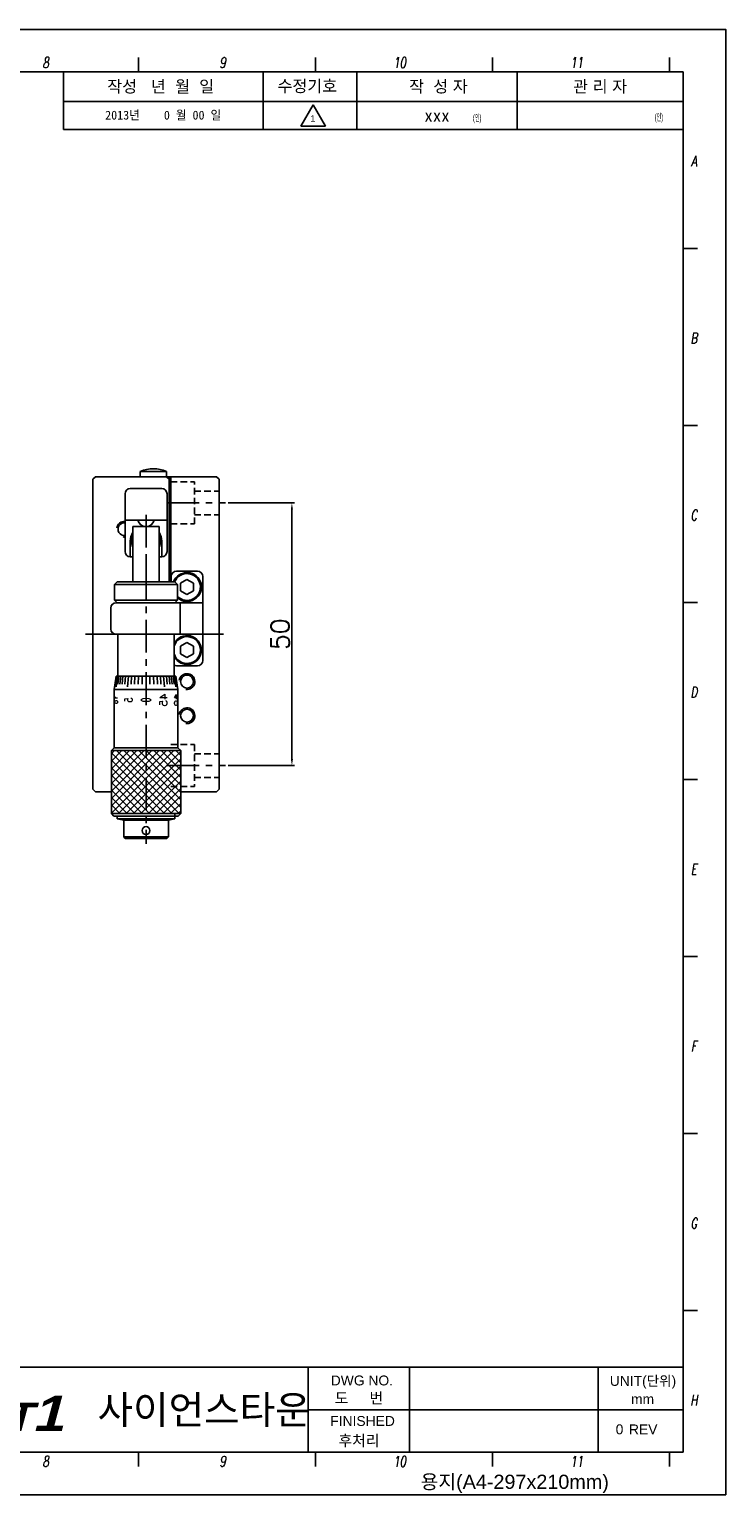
# Model space of a CAD drawing. Extents: x 1622 to 2836, y 2079 to 2357.
# Tile 8 of 11: x 2293 to 2426, y 2079 to 2357. Entities that reach past the tile are written whole.
import ezdxf
from ezdxf.enums import TextEntityAlignment as Align

# ---------------------------------------------------------------- set-up
doc = ezdxf.new("R2010")
doc.units = 0
doc.header["$LTSCALE"] = 5
doc.linetypes.add('CENTER', pattern=[2, 1.25, -0.25, 0.25, -0.25])
doc.linetypes.add('HIDDEN', pattern=[0.375, 0.25, -0.125])
doc.layers.get('0').update_dxf_attribs({"linetype": 'CONTINUOUS'})
doc.layers.get('DEFPOINTS').update_dxf_attribs({"color": 8, "linetype": 'CONTINUOUS'})
for name, color, linetype in [('02', 2, 'CONTINUOUS'), ('CENTERLINE', 1, 'CENTER'), ('CL', 1, 'CENTER'), ('Default', 7, 'CONTINUOUS'), ('FORM', 7, 'CONTINUOUS'), ('HATCHINGLINE', 3, 'CONTINUOUS'), ('HIDDENLINE', 4, 'HIDDEN'), ('PAPER', 2, 'CONTINUOUS'), ('PURCHASE', 2, 'CONTINUOUS'), ('TITLE', 3, 'CONTINUOUS'), ('W', 4, 'CONTINUOUS')]:
    doc.layers.add(name, color=color, linetype=linetype)
doc.styles.add('H', font='txt')
doc.styles.add('S', font='romans.shx', dxfattribs={"width": 0.7, "oblique": 10, "bigfont": 'bigfont.shx'})
doc.styles.add('SEACAD_arial_ttf', font='arial.ttf')
doc.styles.get("Standard").update_dxf_attribs({"font": 'ROMANS.SHX', "bigfont": 'whgtxt.shx'})
doc.dimstyles.new('DPI_Dimstyle', dxfattribs={"dimtxt": 3, "dimasz": 2.5, "dimexe": 1, "dimexo": 1, "dimgap": 1, "dimtad": 1, "dimdec": 3, "dimzin": 9, "dimdsep": 46, "dimtxsty": 'Standard', "dimcen": 0, "dimclrd": 3, "dimclre": 3, "dimclrt": 4, "dimazin": 2, "dimtfac": 0.5, "dimtdec": 3, "dimtmove": 0, "dimatfit": 0, "dimfxl": 0, "dimtolj": 1, "dimarcsym": 0})

# ---------------------------------------------------------------- blocks, each defined once
blk = doc.blocks.new('*D83')
at = {"color": 3, "linetype": 'ByBlock', "lineweight": -2}
for p, q in [((2330.93, 2267.33), (2343.54, 2267.33)), ((2343.04, 2266.08), (2343.04, 2218.58)), ((2330.93, 2217.33), (2343.54, 2217.33))]:
    blk.add_line(p, q, dxfattribs=at)
at = {"color": 3}
for points in [[(2342.84, 2266.08), (2343.25, 2266.08), (2343.04, 2267.33)], [(2342.84, 2218.58), (2343.25, 2218.58), (2343.04, 2217.33)]]:
    blk.add_solid(points, dxfattribs=at)
at = {"layer": 'DEFPOINTS', "color": 0}
for p in [(2330.43, 2267.33), (2330.43, 2217.33), (2343.04, 2217.33)]:
    blk.add_point(p, dxfattribs=at)
at = {"color": 4, "insert": (2340.79, 2242.33), "char_height": 3.5, "attachment_point": 5, "rotation": 90}
blk.add_mtext('\\A1;50', dxfattribs=at)
blk = doc.blocks.new('erdftrgf45r')
at = {"layer": 'W'}
for p, q in [((34921.74, 9666.28), (35198.74, 9666.28)), ((34921.74, 9471.28), (34921.74, 9666.28)), ((35198.74, 9666.28), (35198.74, 9471.28)), ((35198.74, 9471.28), (34921.74, 9471.28))]:
    blk.add_line(p, q, dxfattribs=at)
blk = doc.blocks.new('SADAASDFDFS')
blk.add_lwpolyline([(9534.83, 6963.45), (9823.83, 6963.45), (9823.83, 6756.45), (9534.83, 6756.45)], close=True)
at = {"layer": 'Default', "color": 7, "linetype": 'Continuous'}
for p, q in [((9765.56, 6952.79), (9763.82, 6949.78)), ((9767.3, 6949.78), (9765.56, 6952.79)), ((9763.82, 6949.78), (9767.3, 6949.78)), ((9779.16, 6774.45), (9779.16, 6762.45))]:
    blk.add_line(p, q, dxfattribs=at)
at = {"layer": 'FORM', "color": 7, "linetype": 'Continuous'}
for p, q in [((9730.26, 6957.45), (9730.26, 6949.28)), ((9758.47, 6949.28), (9758.47, 6957.45)), ((9771.73, 6949.28), (9771.73, 6957.45)), ((9794.36, 6949.28), (9794.36, 6957.45)), ((9730.26, 6953.26), (9817.83, 6953.26)), ((9730.26, 6949.28), (9817.83, 6949.28)), ((9705.21, 6774.45), (9817.83, 6774.45)), ((9764.84, 6774.45), (9764.84, 6762.45)), ((9805.83, 6774.45), (9805.83, 6762.45)), ((9764.84, 6768.45), (9817.83, 6768.45))]:
    blk.add_line(p, q, dxfattribs=at)
at = {"layer": 'PAPER'}
for p, q in [((9740.87, 6957.45), (9740.87, 6959.45)), ((9740.87, 6957.45), (9740.87, 6959.45)), ((9765.88, 6957.45), (9765.88, 6959.45)), ((9790.88, 6957.45), (9790.88, 6959.45)), ((9815.89, 6957.45), (9815.89, 6959.45)), ((9819.83, 6932.49), (9817.83, 6932.49)), ((9819.83, 6907.48), (9817.83, 6907.48)), ((9819.83, 6882.48), (9817.83, 6882.48)), ((9819.83, 6857.47), (9817.83, 6857.47)), ((9819.83, 6832.47), (9817.83, 6832.47)), ((9819.83, 6807.46), (9817.83, 6807.46)), ((9819.83, 6782.46), (9817.83, 6782.46)), ((9740.87, 6762.45), (9740.87, 6760.45)), ((9740.87, 6762.45), (9740.87, 6760.45)), ((9765.88, 6762.45), (9765.88, 6760.45)), ((9790.88, 6762.45), (9790.88, 6760.45)), ((9815.89, 6762.45), (9815.89, 6760.45))]:
    blk.add_line(p, q, dxfattribs=at)
blk.add_blockref('erdftrgf45r', (-25380.91, -2708.83))
at = {"style": 'H'}
for s, insert, char_height, width, attachment_point in [('{\\C2;2013년    0 월 00 일}', (9744.36, 6951.27), 1.25, 28.2038, 5), ('{\\C2;xxx}', (9783.05, 6951.27), 1.75, 22.6355, 5), ('{\\fArial Black|b0|i1|c0|p34;\\C5;ST\\H1.25x;\\C256;1}', (9717.65, 6770.45), 4, 41.2154, 1), ('{\\fMoeumT R|b0|i0|c129|p18;사이언스타운}', (9735.1, 6770.45), 4, 41.2154, 1)]:
    blk.add_mtext(s, dxfattribs=dict(at, insert=insert, char_height=char_height, width=width, attachment_point=attachment_point))
at = {"layer": 'Default', "color": 7, "linetype": 'Continuous', "style": 'SEACAD_arial_ttf', "width": 0.5}
for p in [(9788.12, 6951.45), (9813.8, 6951.54)]:
    blk.add_text('(인)', height=0.984, dxfattribs=at).set_placement(p, align=Align.TOP_LEFT)
at = {"layer": 'FORM', "color": 7, "linetype": 'Continuous', "style": 'SEACAD_arial_ttf'}
for s, height, p in [('작성   년  월  일', 1.6798, (9736.46, 6956.22)), ('수정기호', 1.68, (9760.51, 6956.28)), ('작  성 자', 1.68, (9779.11, 6956.23)), ('관 리 자', 1.68, (9802.28, 6956.21)), ('1', 0.925, (9765.16, 6951.31)), ('DWG NO.', 1.4, (9768.04, 6773.29)), ('UNIT(단위)', 1.4, (9807.46, 6773.23)), ('도     번', 1.54, (9768.59, 6770.87)), ('mm', 1.4, (9810.46, 6770.66)), ('FINISHED', 1.4, (9767.97, 6767.57)), (' 후처리', 1.54, (9768.54, 6764.87)), ('0', 1.4, (9808.29, 6766.39)), ('REV', 1.4, (9810.17, 6766.38)), ('용지(A4-297x210mm)', 1.9998, (9780.73, 6759.28))]:
    blk.add_text(s, height=height, dxfattribs=at).set_placement(p, align=Align.TOP_LEFT)
at = {"layer": 'PAPER', "style": 'S', "oblique": 10, "width": 0.7}
for s, p in [('8', (9727.76, 6958.75)), ('9', (9752.76, 6958.75)), ('10', (9777.76, 6958.75)), ('11', (9802.77, 6958.75)), ('A', (9819.33, 6944.83)), ('B', (9819.33, 6919.83)), ('C', (9819.33, 6894.83)), ('D', (9819.33, 6869.82)), ('E', (9819.33, 6844.82)), ('F', (9819.33, 6819.81)), ('G', (9819.33, 6794.81)), ('H', (9819.33, 6769.8)), ('8', (9727.76, 6761.16)), ('9', (9752.76, 6761.16)), ('10', (9777.76, 6761.16)), ('11', (9802.77, 6761.16))]:
    blk.add_text(s, height=1.5, dxfattribs=at).set_placement(p, align=Align.MIDDLE)

msp = doc.modelspace()

# ---------------------------------------------------------------- hatches: boundary and pattern name
at = {"layer": 'TITLE'}
h = msp.add_hatch(dxfattribs=at)
h.set_pattern_fill('ANSI37', color=256, scale=8, style=0)
h.set_pattern_definition([(315, (1723.2761, 2690.5886), (0.7071068, 0.7071068), []), (45, (1723.2761, 2690.5886), (-0.7071068, 0.7071068), [])])
h.paths.add_polyline_path([(2315.2692, 2208.2252), (2308.6692, 2208.2252), (2308.6692, 2220.1751), (2315.2692, 2220.1751)])
h.paths.add_polyline_path([(2315.2692, 2220.1751), (2321.8692, 2220.1751), (2321.8692, 2208.2252), (2315.2692, 2208.2252)])

# ---------------------------------------------------------------- linework, layer by layer
for p, q in [((2305.1692, 2271.8251), (2305.6692, 2272.3251)), ((2305.1692, 2271.8251), (2305.1692, 2212.8251)), ((2305.6692, 2272.3251), (2319.1692, 2272.3251)), ((2319.1692, 2272.3251), (2319.6692, 2271.8251)), ((2319.1692, 2272.3251), (2328.6692, 2272.3251)), ((2319.6692, 2271.8251), (2319.6692, 2272.3251)), ((2319.6692, 2271.8251), (2319.6692, 2252.3251)), ((2319.9692, 2252.3251), (2319.9692, 2272.3251)), ((2328.6692, 2272.3251), (2329.1692, 2271.8251)), ((2329.1692, 2212.8251), (2329.1692, 2271.8251)), ((2311.2692, 2258.0751), (2311.2692, 2269.0751)), ((2318.2692, 2270.0751), (2312.2692, 2270.0751)), ((2319.2692, 2258.0751), (2319.2692, 2269.0751)), ((2319.2692, 2264.0751), (2311.2692, 2264.0751)), ((2312.2692, 2260.0751), (2312.2692, 2257.0751)), ((2318.2692, 2260.0751), (2318.2692, 2257.0751)), ((2312.2692, 2257.0751), (2312.7692, 2257.0751)), ((2317.7692, 2257.0751), (2318.2692, 2257.0751)), ((2321.0692, 2254.3251), (2325.0692, 2254.3251)), ((2320.0692, 2253.3251), (2320.0692, 2252.3251)), ((2323.0692, 2252.7685), (2321.8192, 2252.0469)), ((2321.8192, 2252.0469), (2321.8192, 2250.6034)), ((2324.3192, 2252.0469), (2323.0692, 2252.7685)), ((2324.3192, 2250.6034), (2324.3192, 2252.0469)), ((2326.0692, 2237.3251), (2326.0692, 2253.3251)), ((2326.0692, 2248.3251), (2309.5692, 2248.3251)), ((2321.7692, 2248.3251), (2321.7692, 2242.3251)), ((2321.8192, 2250.6034), (2323.0692, 2249.8817)), ((2323.0692, 2249.8817), (2324.3192, 2250.6034)), ((2308.5692, 2243.3251), (2308.5692, 2247.3251)), ((2326.0692, 2242.3251), (2309.5692, 2242.3251)), ((2323.0692, 2240.7685), (2321.8192, 2240.0469)), ((2321.8192, 2240.0469), (2321.8192, 2238.6034)), ((2324.3192, 2240.0469), (2323.0692, 2240.7685)), ((2324.3192, 2238.6034), (2324.3192, 2240.0469)), ((2321.8192, 2238.6034), (2323.0692, 2237.8817)), ((2323.0692, 2237.8817), (2324.3192, 2238.6034)), ((2321.0692, 2236.3251), (2325.0692, 2236.3251)), ((2305.6692, 2212.3251), (2305.1692, 2212.8251)), ((2305.6692, 2212.3251), (2308.6692, 2212.3251)), ((2321.8692, 2212.3251), (2328.6692, 2212.3251)), ((2329.1692, 2212.8251), (2328.6692, 2212.3251))]:
    msp.add_line(p, q)
for centre in [(2323.0692, 2233.3251), (2323.0692, 2226.8251)]:
    msp.add_circle(centre, 1.2294)
for centre, radius, start, end in [((2312.2692, 2269.0751), 1, 90, 180), ((2318.2692, 2269.0751), 1, 0, 90), ((2311.1692, 2262.3251), 1.2294, 85.334253, 274.665747), ((2315.2692, 2260.0751), 3, 103.622107, 113.556464), ((2315.2692, 2260.0751), 3, 66.443536, 76.377893), ((2315.2692, 2260.0751), 3, 146.44269, 180), ((2315.2692, 2260.0751), 2.75, 155.380023, 204.619977), ((2315.2692, 2260.0751), 2.55, 168.635123, 191.364877), ((2315.2692, 2260.0751), 3, 0, 33.55731), ((2315.2692, 2260.0751), 2.75, 335.380023, 24.619977), ((2315.2692, 2260.0751), 2.55, 348.635123, 11.364877), ((2312.2692, 2258.0751), 1, 180, 270), ((2318.2692, 2258.0751), 1, 270, 0), ((2321.0692, 2253.3251), 1, 90, 180), ((2323.0692, 2251.3251), 2.75, 229.114807, 158.676314), ((2323.0692, 2251.3251), 2.55, 225.099128, 156.911228), ((2325.0692, 2253.3251), 1, 0, 90), ((2309.5692, 2247.3251), 1, 90, 180), ((2309.5692, 2243.3251), 1, 180, 270), ((2323.0692, 2239.3251), 2.75, 207.012294, 152.987706), ((2323.0692, 2239.3251), 2.55, 196.098934, 163.901066), ((2325.0692, 2237.3251), 1, 270, 0), ((2321.0692, 2237.3251), 1, 243.256316, 270)]:
    msp.add_arc(centre, radius, start, end)
at = {"layer": '02'}
for p, q in [((2309.7692, 2252.3251), (2309.2692, 2251.8251)), ((2309.2692, 2251.8251), (2321.2692, 2251.8251)), ((2309.2692, 2248.8251), (2309.2692, 2251.8251)), ((2309.7692, 2252.3251), (2320.7692, 2252.3251)), ((2320.7692, 2252.3251), (2321.2692, 2251.8251)), ((2321.2692, 2248.8251), (2321.2692, 2251.8251)), ((2309.2692, 2248.8251), (2321.2692, 2248.8251)), ((2309.2692, 2248.8251), (2309.7692, 2248.3251)), ((2321.2692, 2248.8251), (2320.7692, 2248.3251))]:
    msp.add_line(p, q, dxfattribs=at)
at = {"layer": 'CENTERLINE'}
for p, q in [((2319.1382, 2267.3251), (2330.4277, 2267.3251)), ((2315.2692, 2256.3251), (2315.2692, 2252.3251)), ((2319.1382, 2217.3251), (2330.4277, 2217.3251))]:
    msp.add_line(p, q, dxfattribs=at)
at = {"layer": 'CL'}
for p, q in [((2315.2692, 2265.0887), (2315.2692, 2202.4314)), ((2303.7675, 2242.3251), (2330.8553, 2242.3251))]:
    msp.add_line(p, q, dxfattribs=at)
at = {"layer": 'HATCHINGLINE', "color": 3}
for centre, start, end in [((2311.1692, 2262.3251), 86.177446, 171), ((2311.1692, 2262.3251), 261, 273.822554), ((2323.0692, 2233.3251), 261, 171), ((2323.0692, 2226.8251), 261, 171)]:
    msp.add_arc(centre, 1.5, start, end, dxfattribs=at)
at = {"layer": 'HIDDENLINE'}
for p, q in [((2319.9692, 2271.3251), (2324.4692, 2271.3251)), ((2324.4692, 2263.3251), (2324.4692, 2271.3251)), ((2324.4692, 2269.5751), (2329.1692, 2269.5751)), ((2324.4692, 2265.0751), (2329.1692, 2265.0751)), ((2319.9692, 2263.3251), (2324.4692, 2263.3251)), ((2319.9692, 2221.3251), (2324.4692, 2221.3251)), ((2324.4692, 2221.3251), (2324.4692, 2213.3251)), ((2324.4692, 2219.5751), (2329.1692, 2219.5751)), ((2324.4692, 2215.0751), (2329.1692, 2215.0751)), ((2319.9692, 2213.3251), (2324.4692, 2213.3251))]:
    msp.add_line(p, q, dxfattribs=at)
at = {"layer": 'PURCHASE'}
for p, q in [((2314.1692, 2273.3251), (2319.1692, 2273.3251)), ((2314.1692, 2272.3251), (2314.1692, 2273.3251)), ((2319.1692, 2273.3251), (2319.1692, 2272.3251)), ((2312.7692, 2252.3251), (2312.7692, 2262.8251)), ((2312.7692, 2262.8251), (2317.7692, 2262.8251)), ((2317.7692, 2252.3251), (2317.7692, 2262.8251)), ((2309.9192, 2242.3251), (2309.9192, 2234.3251)), ((2320.6192, 2242.3251), (2320.6192, 2234.3251)), ((2309.5692, 2234.3251), (2309.2192, 2231.8347)), ((2309.5692, 2234.3251), (2309.2192, 2231.8347)), ((2320.9692, 2234.3251), (2321.3192, 2231.8347)), ((2320.9692, 2234.3251), (2321.3192, 2231.8347)), ((2309.2192, 2231.8347), (2309.2192, 2220.7251)), ((2309.2192, 2231.8347), (2315.2692, 2231.8347)), ((2309.2192, 2231.8347), (2309.2192, 2220.7251)), ((2309.2192, 2231.8347), (2315.2692, 2231.8347)), ((2321.3192, 2231.8347), (2315.2692, 2231.8347)), ((2321.3192, 2231.8347), (2315.2692, 2231.8347)), ((2321.3192, 2231.8347), (2321.3192, 2220.7251)), ((2321.3192, 2231.8347), (2321.3192, 2220.7251)), ((2309.2192, 2220.7251), (2308.6692, 2220.1751)), ((2315.2692, 2220.7251), (2309.2192, 2220.7251)), ((2315.2692, 2220.7251), (2321.3192, 2220.7251)), ((2321.3192, 2220.7251), (2321.8692, 2220.1751)), ((2308.6692, 2220.1751), (2308.6692, 2208.2252)), ((2308.6692, 2220.1751), (2315.2692, 2220.1751)), ((2321.8692, 2220.1751), (2315.2692, 2220.1751)), ((2321.8692, 2220.1751), (2321.8692, 2208.2252)), ((2308.6692, 2208.2252), (2309.1692, 2207.7252)), ((2308.6692, 2208.2252), (2315.2692, 2208.2252)), ((2309.7694, 2207.7252), (2309.1692, 2207.7252)), ((2309.7692, 2207.7252), (2309.7692, 2207.2252)), ((2309.7692, 2207.2266), (2311.0192, 2206.9609)), ((2309.7692, 2207.2252), (2320.7559, 2207.2238)), ((2309.7694, 2207.7252), (2315.2692, 2207.7252)), ((2311.0192, 2206.9609), (2311.0192, 2203.7609)), ((2311.0192, 2206.9609), (2319.5192, 2206.9609)), ((2321.8692, 2208.2252), (2315.2692, 2208.2252)), ((2320.769, 2207.7252), (2315.2692, 2207.7252)), ((2320.7559, 2207.2238), (2319.5192, 2206.9609)), ((2319.5192, 2206.9609), (2319.5192, 2203.7609)), ((2320.769, 2207.7252), (2321.3692, 2207.7252)), ((2320.7692, 2208.2252), (2320.7692, 2207.2252)), ((2321.8692, 2208.2252), (2321.3692, 2207.7252)), ((2311.0192, 2203.7609), (2311.3192, 2203.4609)), ((2311.0192, 2203.7609), (2319.5192, 2203.7609)), ((2319.5192, 2203.7609), (2319.2192, 2203.4609)), ((2311.3192, 2203.4609), (2319.2192, 2203.4609))]:
    msp.add_line(p, q, dxfattribs=at)
msp.add_circle((2315.2692, 2204.9609), 0.75, dxfattribs=at)
for centre, radius, start, end in [((2316.6692, 2267.3251), 6.5, 67.380135, 112.619865), ((2315.2692, 2264.4151), 1.59, 192.347275, 347.652725)]:
    msp.add_arc(centre, radius, start, end, dxfattribs=at)
at = {"layer": 'TITLE'}
for p, q in [((2309.6702, 2234.3251), (2309.4631, 2232.8251)), ((2315.2692, 2234.3251), (2309.5692, 2234.3251)), ((2315.2692, 2234.3251), (2309.5692, 2234.3251)), ((2309.8482, 2234.3251), (2309.6108, 2232.3251)), ((2310.1117, 2234.3251), (2309.921, 2232.8251)), ((2310.4565, 2234.3251), (2310.2786, 2232.8251)), ((2310.8773, 2234.3251), (2310.7149, 2232.8251)), ((2311.3673, 2234.3251), (2311.223, 2232.8251)), ((2311.9188, 2234.3251), (2311.7536, 2232.3251)), ((2312.5232, 2234.3251), (2312.4217, 2232.8251)), ((2313.1709, 2234.3251), (2313.0933, 2232.8251)), ((2315.2692, 2234.3251), (2313.7692, 2234.3251)), ((2313.8517, 2234.3251), (2313.7995, 2232.8251)), ((2314.5548, 2234.3251), (2314.5284, 2232.8251)), ((2315.2692, 2234.3251), (2320.9692, 2234.3251)), ((2315.2692, 2234.3251), (2315.2692, 2232.3251)), ((2315.2692, 2234.3251), (2320.9692, 2234.3251)), ((2315.2692, 2234.3251), (2315.2692, 2232.3251)), ((2315.9836, 2234.3251), (2316.0101, 2232.8251)), ((2316.6868, 2234.3251), (2316.739, 2232.8251)), ((2317.3676, 2234.3251), (2317.4452, 2232.8251)), ((2318.0152, 2234.3251), (2318.1168, 2232.8251)), ((2318.6196, 2234.3251), (2318.7848, 2232.3251)), ((2319.1712, 2234.3251), (2319.3155, 2232.8251)), ((2319.6612, 2234.3251), (2319.8236, 2232.8251)), ((2320.0819, 2234.3251), (2320.2599, 2232.8251)), ((2320.4268, 2234.3251), (2320.6175, 2232.8251)), ((2320.6903, 2234.3251), (2320.9276, 2232.3251)), ((2320.8683, 2234.3251), (2321.0754, 2232.8251))]:
    msp.add_line(p, q, dxfattribs=at)

# ---------------------------------------------------------------- block references
at = {"xscale": 1.347541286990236, "yscale": 1.347541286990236, "zscale": 1.347541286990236}
msp.add_blockref('SADAASDFDFS', (-10812.3982, -7026.058), dxfattribs=at)

# ---------------------------------------------------------------- texts
at = {"layer": 'TITLE', "text_generation_flag": 4}
for s, height, rotation, width, p, p2 in [('10', 0.5, 270, 1.880972, (2309.8482, 2230.6788), (2309.8482, 2229.0217)), ('5', 1.43, 271.188369, 0.764427, (2312.6732, 2230.2676), (2312.6916, 2229.3829)), ('0', 1.8, 270, 0.617647, (2316.1692, 2230.2751), (2316.1692, 2229.3751)), ('45', 1.43, 270, 0.993279, (2319.3012, 2231.0825), (2319.3012, 2228.5799)), ('40', 0.5, 270, 2.837838, (2321.2066, 2231.0751), (2321.2066, 2228.5751))]:
    msp.add_text(s, height=height, rotation=rotation, dxfattribs=dict(at, width=width)).set_placement(p, p2, align=Align.FIT)

# ---------------------------------------------------------------- dimensions: what is measured, and where the dimension line sits
dim = msp.add_linear_dim(base=(2343.0446, 2217.3251), p1=(2330.4277, 2267.3251), p2=(2330.4277, 2217.3251), angle=90, dimstyle='DPI_Dimstyle', override={"dimscale": 0.5, "dimtxt": 7, "dimdec": 1, "dimtdec": 1, "dimarcsym": 1})
dim.commit()
dim.dimension.update_dxf_attribs({"geometry": '*D83', "text_midpoint": (2340.7946, 2242.3251)})

doc.saveas('drawing.dxf')
